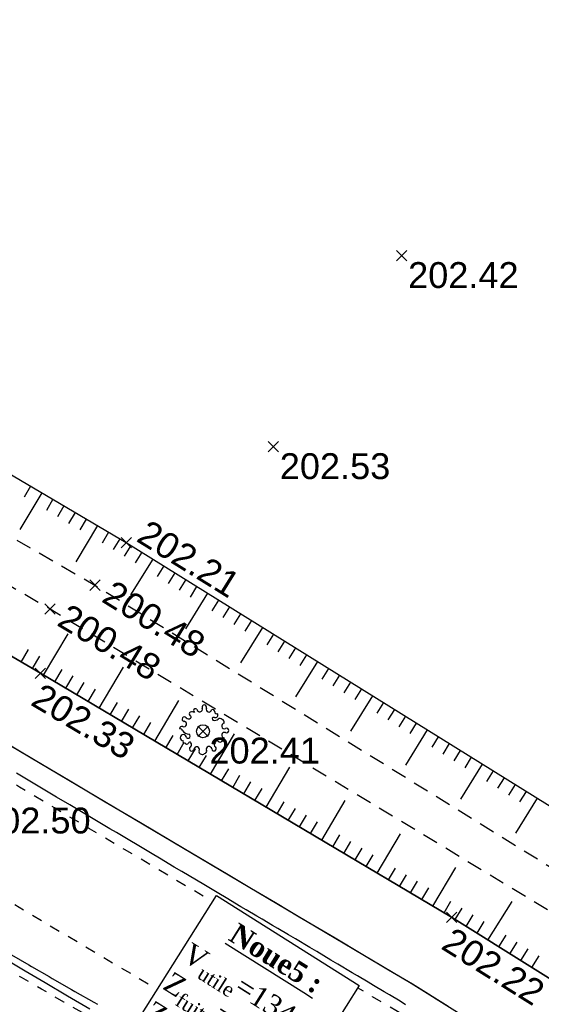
# Model space of a CAD drawing. Extents: x 1616800 to 1632437, y 2248456 to 2251974.
# Tile 224 of 256: x 1617920 to 1617940, y 2251556 to 2251594. Entities that reach past the tile are written whole.
import ezdxf
from ezdxf.enums import TextEntityAlignment as Align

# ---------------------------------------------------------------- set-up
doc = ezdxf.new("R2010")
doc.units = 0
doc.header["$LTSCALE"] = 2
doc.header["$PDMODE"] = 3
doc.header["$PDSIZE"] = 0.2
doc.linetypes.add('FOSSE', pattern=[0.5, 0.3, -0.2])
doc.linetypes.add('Grille', pattern=[0.4, 0.2, -0.2])
doc.layers.get('0').update_dxf_attribs({"linetype": 'CONTINUOUS'})
for name, color, linetype in [('0000-VALORIS-NOUE DERIV BASSIN', 7, 'CONTINUOUS'), ('0000-VALORIS-NOUE DERIV BASSIN EAU MAX RETENTION', 140, 'CONTINUOUS'), ('X-PTS TOPO-TEXTE TOPOALT', 8, 'CONTINUOUS'), ('X-PTS TOPO-TOPOPOINT', 8, 'CONTINUOUS'), ('Y-FDP TOPO-TOP_AXE_FOSSE', 8, 'CONTINUOUS'), ('Y-FDP TOPO-TOP_BARBULE', 8, 'CONTINUOUS'), ('Y-FDP TOPO-TOP_TALUS', 8, 'CONTINUOUS'), ('Y-FDP TOPO-TOP_VEGETATION_symb', 8, 'CONTINUOUS')]:
    doc.layers.add(name, color=color, linetype=linetype)
doc.styles.get("Standard").update_dxf_attribs({"font": 'arial.ttf'})
doc.styles.add('TIME', font='times.ttf')

# ---------------------------------------------------------------- blocks, each defined once
blk = doc.blocks.new('TCPOINT_2')
at = {"color": 0}
blk.add_point((0, 0), dxfattribs=at)
at = {"layer": 'X-PTS TOPO-TEXTE TOPOALT'}
blk.add_attdef('ALT', (0.25, 0.25), '', height=0.75, dxfattribs=at)
blk = doc.blocks.new('TCPOINT_C')
at = {"color": 0}
blk.add_point((0, 0), dxfattribs=at)
at = {"layer": 'X-PTS TOPO-TEXTE TOPOALT'}
blk.add_attdef('ALT', text='', height=0.75, dxfattribs=at).set_placement((0.5, 0.09), align=Align.MIDDLE_LEFT)
blk = doc.blocks.new('TCPOINT')
at = {"color": 0}
blk.add_point((0, 0), dxfattribs=at)
at = {"layer": 'X-PTS TOPO-TEXTE TOPOALT'}
blk.add_attdef('ALT', text='', height=0.75, dxfattribs=at).set_placement((0.25, -0.25), align=Align.TOP_LEFT)
blk = doc.blocks.new('Arbre composé')
for centre, major_axis, start_param, end_param in [((-0.29, 0.794), (0.0543, 0.0543), 6.27112, 9.712496), ((-0.128, 0.856), (0.0756, 0.0756), 2.437811, 4.160139), ((-0.128, 0.856), (-0.0756, 0.0756), 2.589343, 4.311671), ((0.053, 0.929), (-0.0621, 0.0621), -0.814049, 1.170078), ((0.053, 0.929), (0.0621, 0.0621), 5.055805, 7.039932), ((0.229, 0.846), (-0.0756, 0.0756), 0.343416, 2.065744), ((0.229, 0.846), (0.0756, 0.0756), 3.63654, 5.358868), ((0.366, 0.751), (0.0611, 0.0611), 5.442007, 7.443818), ((-0.72, 0.469), (-0.0621, 0.0621), 0.261799, 2.245927), ((-0.72, 0.469), (-0.0621, 0.0621), 4.560857, 6.544985), ((-0.741, 0.276), (0.0756, 0.0756), 5.235988, 6.958316), ((-0.563, 0.585), (-0.0756, 0.0756), 1.419265, 3.141593), ((-0.447, 0.666), (-0.0621, 0.0621), -0.261799, 1.722328), ((-0.5, 0.551), (-0.031, 0.031), 2.648002, 5.490599), ((-0.44, 0.401), (-0.243, 0.243), -1.12231, -0.636034), ((0.419, 0.476), (-0.0439, 0.0439), -1.123056, 1.960793), ((0.455, 0.647), (0.162, 0.162), 3.648866, 4.555851), ((0.479, 0.624), (-0.0687, 0.0687), 1.943234, 4.662706), ((0.509, 0.73), (0.0414, 0.0414), 2.084224, 4.724816), ((0.66, 0.41), (0.0621, 0.0621), 6.021386, 8.005513), ((0.721, 0.35), (-0.0738, 0.0738), 3.545603, 5.353199), ((-0.819, 0.097), (0.0621, 0.0621), 0.372067, 2.356194), ((-0.924, -0.062), (-0.114, 0.114), 4.443451, 5.394658), ((-0.741, 0.276), (-0.0756, 0.0756), 1.942863, 3.665191), ((-0.504, 0.247), (-0.256, 0.256), 1.472466, 2.237887), ((0, 0), (0.177, 0.177), 5.497787, 11.780972), ((0.83, 0.205), (-0.0756, 0.0756), -0.67513, 1.047198), ((0.83, 0.205), (0.0756, 0.0756), 2.617994, 4.340322), ((0.908, 0.027), (0.0621, 0.0621), 5.497787, 7.481914), ((0.908, 0.027), (-0.0621, 0.0621), 1.942863, 3.926991), ((-0.761, -0.25), (-0.0867, 0.0867), 3.947739, 8.650944), ((-0.729, -0.409), (-0.0339, 0.0339), -0.091877, 2.941892), ((-0.574, -0.193), (0.0595, 0.0595), 3.060826, 6.736019), ((0.547, -0.454), (-0.0565, 0.0565), -1.34685, 0.669035), ((0.66, -0.334), (-0.0621, 0.0621), 1.419265, 3.403392), ((0.83, -0.152), (0.0756, 0.0756), 2.094395, 3.816723), ((0.83, -0.152), (-0.0756, 0.0756), -1.198729, 0.523599), ((0.739, -0.292), (0.0611, 0.0611), 3.899862, 5.901673), ((-0.625, -0.407), (-0.0621, 0.0621), 1.280346, 3.264473), ((-0.512, -0.463), (0.031, 0.031), 5.760943, 8.603541), ((-0.437, -0.685), (0.0621, 0.0621), 1.390613, 3.374741), ((-0.547, -0.525), (0.0756, 0.0756), 4.532206, 6.254534), ((-0.437, -0.685), (0.0621, 0.0621), 3.374741, 5.358868), ((-0.244, -0.712), (0.0756, 0.0756), 0.494947, 2.217275), ((-0.244, -0.712), (-0.0756, 0.0756), 3.485009, 5.207336), ((-0.068, -0.795), (0.0621, 0.0621), 1.914212, 3.89834), ((0.056, -0.777), (-0.0621, 0.0621), 2.356194, 4.340322), ((0.234, -0.699), (-0.0756, 0.0756), -0.523599, 1.198729), ((0.234, -0.699), (0.0756, 0.0756), 5.608055, 7.330383), ((0.428, -0.677), (-0.0621, 0.0621), 0.895666, 2.879793), ((0.543, -0.52), (-0.0756, 0.0756), 0, 1.722328), ((0.428, -0.677), (-0.0621, 0.0621), 2.879793, 4.863921), ((-0.018, -0.801), (0.069, 0.069), 3.361879, 4.78249)]:
    blk.add_ellipse(centre, major_axis=major_axis, ratio=1, start_param=start_param, end_param=end_param)

msp = doc.modelspace()

# ---------------------------------------------------------------- linework, layer by layer
at = {"layer": '0000-VALORIS-NOUE DERIV BASSIN'}
for points in [[(1618057.1006, 2251498.218, 202.98), (1618043.4496, 2251505.823, 202.81), (1618029.7006, 2251512.302, 202.66), (1618012.1916, 2251520.535, 202.69), (1617997.6596, 2251527.579, 202.51), (1617980.2206, 2251535.119, 202.49), (1617966.9346, 2251539.921, 202.41), (1617953.5626, 2251548.58, 202.41), (1617936.9856, 2251558.959, 202.22), (1617921.0936, 2251568.394, 202.33), (1617909.4526, 2251575.219, 202.13), (1617895.2716, 2251584.39, 201.92), (1617880.0786, 2251593.661, 202.03)], [(1618055.6406, 2251495.5973, 202.98), (1618042.0786, 2251503.1527, 202.81), (1618028.4218, 2251509.5882, 202.66), (1618010.899, 2251517.8277, 202.69), (1617996.4095, 2251524.8511, 202.51), (1617979.1144, 2251532.3289, 202.49), (1617965.5921, 2251537.2163, 202.41), (1617951.9512, 2251546.0494, 202.41), (1617935.4236, 2251556.3975, 202.22), (1617919.5692, 2251565.8102, 202.33), (1617907.8786, 2251572.6642, 202.13), (1617893.6754, 2251581.8496, 201.92), (1617878.5832, 2251591.0591, 202.03)]]:
    msp.add_polyline3d(points, dxfattribs=at)
at = {"layer": '0000-VALORIS-NOUE DERIV BASSIN EAU MAX RETENTION', "elevation": 201.3541, "flags": 128}
for points in [[(1617935.2128, 2251555.5747), (1617934.9995, 2251555.7108), (1617934.5858, 2251555.9584), (1617934.3819, 2251556.0779), (1617933.9685, 2251556.3254), (1617933.7644, 2251556.445), (1617933.3511, 2251556.6924), (1617933.1468, 2251556.8121), (1617932.5976, 2251557.1408), (1617932.3251, 2251557.3006), (1617931.7763, 2251557.6291), (1617931.5034, 2251557.789), (1617930.9549, 2251558.1173), (1617930.6817, 2251558.2775), (1617930.2739, 2251558.5216), (1617930.0708, 2251558.6407), (1617929.6631, 2251558.8846), (1617929.4598, 2251559.0038), (1617929.0523, 2251559.2477), (1617928.8488, 2251559.367), (1617928.2762, 2251559.7096), (1617927.9892, 2251559.8779), (1617927.4169, 2251560.2203), (1617927.1296, 2251560.3889), (1617926.5577, 2251560.731), (1617926.27, 2251560.8998), (1617925.6984, 2251561.2418), (1617925.4104, 2251561.4108), (1617924.8391, 2251561.7525), (1617924.5507, 2251561.9217), (1617924.0377, 2251562.2285), (1617923.7785, 2251562.3807), (1617923.2657, 2251562.6874), (1617923.0063, 2251562.8396), (1617922.4937, 2251563.1462), (1617922.234, 2251563.2986), (1617921.7218, 2251563.605), (1617921.4618, 2251563.7576), (1617920.9498, 2251564.0638), (1617920.6895, 2251564.2165), (1617920.1778, 2251564.5226)], [(1617919.9728, 2251557.5006), (1617920.6506, 2251557.1121), (1617920.7576, 2251557.0507), (1617921.43, 2251556.6653), (1617921.5553, 2251556.5935), (1617922.2977, 2251556.1679), (1617922.4297, 2251556.0923), (1617923.1654, 2251555.6706), (1617923.3041, 2251555.5911)]]:
    msp.add_lwpolyline(points, dxfattribs=at)
at = {"layer": 'Y-FDP TOPO-TOP_BARBULE'}
for p, q in [((1617920.7149, 2251575.6248), (1617920.4626, 2251575.1972)), ((1617921.1455, 2251575.3707), (1617920.3065, 2251573.9487)), ((1617921.5762, 2251575.1166), (1617921.325, 2251574.691)), ((1617922.0068, 2251574.8625), (1617921.7562, 2251574.4378)), ((1617922.4374, 2251574.6085), (1617922.1874, 2251574.1847)), ((1617922.868, 2251574.3544), (1617922.6186, 2251573.9316)), ((1617923.2987, 2251574.1003), (1617922.469, 2251572.6942)), ((1617923.7293, 2251573.8462), (1617923.481, 2251573.4253)), ((1617924.1599, 2251573.5921), (1617923.9122, 2251573.1722)), ((1617924.588, 2251573.3339), (1617924.3301, 2251572.9194)), ((1617925.4371, 2251572.8056), (1617924.5784, 2251571.4255)), ((1617925.0126, 2251573.0697), (1617924.7548, 2251572.6555)), ((1617925.8616, 2251572.5414), (1617925.6042, 2251572.1276)), ((1617926.2862, 2251572.2773), (1617926.0288, 2251571.8637)), ((1617926.7107, 2251572.0131), (1617926.4535, 2251571.5998)), ((1617927.1352, 2251571.749), (1617926.8782, 2251571.3359)), ((1617927.5598, 2251571.4848), (1617926.7035, 2251570.1087)), ((1617927.9843, 2251571.2207), (1617927.7275, 2251570.8081)), ((1617928.4088, 2251570.9566), (1617928.1522, 2251570.5442)), ((1617928.8334, 2251570.6924), (1617928.5769, 2251570.2803)), ((1617929.6824, 2251570.1641), (1617928.8286, 2251568.7918)), ((1617929.2579, 2251570.4283), (1617929.0016, 2251570.0163)), ((1617921.2188, 2251568.3197), (1617922.1668, 2251569.9164)), ((1617930.1069, 2251569.9), (1617929.8509, 2251569.4885)), ((1617930.5315, 2251569.6358), (1617930.2756, 2251569.2246)), ((1617930.956, 2251569.3717), (1617930.7003, 2251568.9607)), ((1617920.3566, 2251568.8261), (1617920.6399, 2251569.3093)), ((1617920.7879, 2251568.5732), (1617921.0704, 2251569.055)), ((1617931.3805, 2251569.1076), (1617931.125, 2251568.6968)), ((1617923.3685, 2251567.0434), (1617924.3084, 2251568.6265)), ((1617931.8051, 2251568.8434), (1617930.9536, 2251567.475)), ((1617921.6488, 2251568.0644), (1617921.9327, 2251568.5426)), ((1617922.0787, 2251567.8092), (1617922.3621, 2251568.2865)), ((1617932.2296, 2251568.5793), (1617931.9743, 2251568.169)), ((1617932.6541, 2251568.3151), (1617932.399, 2251567.9051)), ((1617922.5086, 2251567.5539), (1617922.7916, 2251568.0305)), ((1617933.0787, 2251568.051), (1617932.8237, 2251567.6412)), ((1617922.9386, 2251567.2986), (1617923.221, 2251567.7744)), ((1617933.9277, 2251567.5227), (1617933.0787, 2251566.1582)), ((1617933.5032, 2251567.7868), (1617933.2484, 2251567.3772)), ((1617923.7985, 2251566.7881), (1617924.0799, 2251567.2623)), ((1617925.5182, 2251565.7671), (1617926.45, 2251567.3366)), ((1617934.3523, 2251567.2586), (1617934.0977, 2251566.8494)), ((1617924.2284, 2251566.5329), (1617924.5094, 2251567.0062)), ((1617924.6583, 2251566.2776), (1617924.9388, 2251566.7501)), ((1617934.7768, 2251566.9944), (1617934.5224, 2251566.5855)), ((1617935.2013, 2251566.7303), (1617934.9471, 2251566.3216)), ((1617925.0883, 2251566.0224), (1617925.3683, 2251566.494)), ((1617935.6259, 2251566.4661), (1617935.3718, 2251566.0577)), ((1617925.9481, 2251565.5119), (1617926.2272, 2251565.9819)), ((1617927.6679, 2251564.4909), (1617928.5916, 2251566.0467)), ((1617936.0504, 2251566.202), (1617935.2038, 2251564.8413)), ((1617936.4749, 2251565.9378), (1617936.2211, 2251565.5299)), ((1617926.3781, 2251565.2566), (1617926.6566, 2251565.7258)), ((1617936.8995, 2251565.6737), (1617936.6458, 2251565.266)), ((1617926.808, 2251565.0014), (1617927.0861, 2251565.4698)), ((1617927.238, 2251564.7461), (1617927.5155, 2251565.2137)), ((1617937.324, 2251565.4095), (1617937.0705, 2251565.002)), ((1617938.1731, 2251564.8813), (1617937.3289, 2251563.5245)), ((1617937.7485, 2251565.1454), (1617937.4951, 2251564.7381)), ((1617928.0978, 2251564.2356), (1617928.3745, 2251564.7016)), ((1617928.5278, 2251563.9804), (1617928.8039, 2251564.4455)), ((1617929.8176, 2251563.2146), (1617930.7332, 2251564.7569)), ((1617938.5976, 2251564.6171), (1617938.3445, 2251564.2103)), ((1617928.9577, 2251563.7251), (1617929.2334, 2251564.1894)), ((1617939.0221, 2251564.353), (1617938.7692, 2251563.9464)), ((1617939.4467, 2251564.0888), (1617939.1939, 2251563.6825)), ((1617929.3876, 2251563.4699), (1617929.6628, 2251563.9334)), ((1617939.8712, 2251563.8247), (1617939.6185, 2251563.4186)), ((1617940.2957, 2251563.5605), (1617939.454, 2251562.2077)), ((1617936.2666, 2251559.3858), (1617937.158, 2251560.8872)), ((1617935.8367, 2251559.6411), (1617936.1046, 2251560.0923)), ((1617936.6966, 2251559.1306), (1617936.9635, 2251559.5802)), ((1617938.3959, 2251558.076), (1617939.3308, 2251559.5693)), ((1617937.1245, 2251558.872), (1617937.402, 2251559.3152)), ((1617937.5483, 2251558.6067), (1617937.8268, 2251559.0515)), ((1617937.9721, 2251558.3414), (1617938.2516, 2251558.7877)), ((1617938.8197, 2251557.8107), (1617939.1011, 2251558.2603)), ((1617939.2434, 2251557.5453), (1617939.5259, 2251557.9965)), ((1617939.6672, 2251557.28), (1617939.9503, 2251557.7321)), ((1617940.091, 2251557.0147), (1617940.3727, 2251557.4645))]:
    msp.add_line(p, q, dxfattribs=at)

# ---------------------------------------------------------------- block references
at = {"layer": 'X-PTS TOPO-TOPOPOINT'}
ref = msp.add_blockref('TCPOINT', (1617935.0586, 2251584.538, 202.42), dxfattribs=at)
ref.add_attrib('ALT', '202.42', dxfattribs={"layer": 'X-PTS TOPO-TEXTE TOPOALT', "height": 1, "rotation": 0}).set_placement((1617935.3086, 2251584.288, 202.42), align=Align.TOP_LEFT)
ref = msp.add_blockref('TCPOINT', (1617930.0976, 2251577.15, 202.53), dxfattribs=at)
ref.add_attrib('ALT', '202.53', dxfattribs={"layer": 'X-PTS TOPO-TEXTE TOPOALT', "height": 1, "rotation": 360}).set_placement((1617930.3476, 2251576.9, 202.53), align=Align.TOP_LEFT)
ref = msp.add_blockref('TCPOINT_2', (1617924.4126, 2251573.443, 202.21), dxfattribs=dict(at, rotation=328.1102119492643))
ref.add_attrib('ALT', '202.21', (1617924.7569, 2251573.5232, 202.21), dxfattribs={"layer": 'X-PTS TOPO-TEXTE TOPOALT', "height": 1, "rotation": 328.11021})
ref = msp.add_blockref('TCPOINT_C', (1617923.2046, 2251571.798, 200.48), dxfattribs=dict(at, rotation=328.2412667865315))
ref.add_attrib('ALT', '200.48', dxfattribs={"layer": 'X-PTS TOPO-TEXTE TOPOALT', "height": 1, "rotation": 328.24127}).set_placement((1617923.6771, 2251571.6114, 200.48), align=Align.MIDDLE_LEFT)
ref = msp.add_blockref('TCPOINT_C', (1617921.4716, 2251570.879, 200.48), dxfattribs=dict(at, rotation=328.8488862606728))
ref.add_attrib('ALT', '200.48', dxfattribs={"layer": 'X-PTS TOPO-TEXTE TOPOALT', "height": 1, "rotation": 328.84889}).set_placement((1617921.9461, 2251570.6974, 200.48), align=Align.MIDDLE_LEFT)
ref = msp.add_blockref('TCPOINT', (1617921.0936, 2251568.394, 202.33), dxfattribs=dict(at, rotation=329.3026097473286))
ref.add_attrib('ALT', '202.33', dxfattribs={"layer": 'X-PTS TOPO-TEXTE TOPOALT', "height": 1, "rotation": 329.30261}).set_placement((1617921.1809, 2251568.0514, 202.33), align=Align.TOP_LEFT)
ref = msp.add_blockref('TCPOINT', (1617927.3796, 2251566.151, 202.41), dxfattribs=at)
ref.add_attrib('ALT', '202.41', dxfattribs={"layer": 'X-PTS TOPO-TEXTE TOPOALT', "height": 1, "rotation": 0}).set_placement((1617927.6296, 2251565.901, 202.41), align=Align.TOP_LEFT)
ref = msp.add_blockref('TCPOINT', (1617936.9856, 2251558.959, 202.22), dxfattribs=dict(at, rotation=327.9489688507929))
ref.add_attrib('ALT', '202.22', dxfattribs={"layer": 'X-PTS TOPO-TEXTE TOPOALT', "height": 1, "rotation": 327.94897}).set_placement((1617937.0648, 2251558.6144, 202.22), align=Align.TOP_LEFT)
at = {"layer": 'Y-FDP TOPO-TOP_VEGETATION_symb'}
msp.add_blockref('Arbre composé', (1617927.3796, 2251566.151, 201.34), dxfattribs=at)

# ---------------------------------------------------------------- next in the draw order: texts
at = {"layer": '0000-VALORIS-NOUE DERIV BASSIN EAU MAX RETENTION', "insert": (1617929.0107, 2251555.4419), "char_height": 0.8, "attachment_point": 5, "rotation": 327.80149, "style": 'TIME', "bg_fill": 19, "box_fill_scale": 1.52, "bg_fill_color": 256, "bg_fill_transparency": 0}
msp.add_mtext_dynamic_manual_height_columns('\\A1;{\\fTimes New Roman|b1|i0|c0|p18;\\LNoue5 :\\P}V{\\H0.7x;\\S^ utile;}=134m{\\H0.7x;\\S3^ ;}\\PZ{\\H0.7x;\\S^ fuite;}=200.85\\PZ{\\H0.7x;\\S^ PHE;}=201.35', width=5.682205, gutter_width=10, heights=[0], dxfattribs=at)

# ---------------------------------------------------------------- next in the draw order: linework, layer by layer
at = {"layer": '0000-VALORIS-NOUE DERIV BASSIN', "linetype": 'Grille', "flags": 128}
msp.add_lwpolyline([(1618067.325, 2251480.8664), (1618052.9075, 2251488.8764), (1618048.7578, 2251490.3835), (1618047.8333, 2251490.7193), (1618046.9088, 2251491.055), (1618045.9844, 2251491.3908), (1618045.0599, 2251491.7266), (1618044.1354, 2251492.0623), (1618043.2109, 2251492.3981), (1618042.2865, 2251492.7339), (1618041.362, 2251493.0696), (1618040.4375, 2251493.4054), (1618039.513, 2251493.7412), (1618038.7518, 2251494.0462), (1618038.0761, 2251494.3273), (1618037.6541, 2251494.5347), (1618037.2761, 2251494.727), (1618036.7138, 2251494.9737), (1618036.0353, 2251495.2559), (1618035.3873, 2251495.5791), (1618034.7393, 2251495.9024), (1618034.0913, 2251496.2256), (1618033.1882, 2251496.6002), (1618032.2851, 2251496.9749), (1618031.382, 2251497.3495), (1618030.4789, 2251497.7241), (1618029.4748, 2251497.9129), (1618028.4706, 2251498.1017), (1618027.4665, 2251498.2905), (1618026.4623, 2251498.4793), (1618025.4582, 2251498.6681), (1618024.454, 2251498.8569), (1618023.461, 2251499.0406), (1618022.572, 2251499.4173), (1618021.683, 2251499.794), (1618020.794, 2251500.1708), (1618019.9049, 2251500.5475), (1618019.1017, 2251500.9201), (1618018.2986, 2251501.2928), (1618017.4954, 2251501.6654), (1618016.6922, 2251502.038), (1618015.889, 2251502.4107), (1618015.0858, 2251502.7833), (1618014.3388, 2251503.1084), (1618013.5919, 2251503.4334), (1618012.845, 2251503.7585), (1618012.098, 2251504.0836), (1618011.3511, 2251504.4087), (1618010.6992, 2251504.6926), (1618010.0472, 2251504.9765), (1618009.3953, 2251505.2604), (1618008.494, 2251505.7275), (1618007.5928, 2251506.1946), (1618006.6917, 2251506.6617), (1618005.7907, 2251507.1286), (1618005.0033, 2251507.5363), (1618004.2158, 2251507.944), (1618003.4284, 2251508.3517), (1618002.6411, 2251508.7593), (1618001.8537, 2251509.1669), (1618001.0665, 2251509.5745), (1618000.5264, 2251509.9953), (1617999.9616, 2251510.3649), (1617999.3967, 2251510.7345), (1617998.6597, 2251511.192), (1617997.9164, 2251511.6368), (1617997.1677, 2251512.0703), (1617996.5614, 2251512.3691), (1617995.9551, 2251512.668), (1617995.3488, 2251512.9668), (1617994.7355, 2251513.2504), (1617994.1188, 2251513.5271), (1617993.5022, 2251513.8038), (1617992.7865, 2251514.1295), (1617992.0708, 2251514.4552), (1617991.9143, 2251514.5198), (1617991.0747, 2251514.8938), (1617990.235, 2251515.2677), (1617989.3954, 2251515.6416), (1617988.5558, 2251516.0156), (1617987.7162, 2251516.3895), (1617986.8766, 2251516.7634), (1617986.6939, 2251516.8448), (1617985.7948, 2251517.2452), (1617984.8958, 2251517.6456), (1617983.9968, 2251518.046), (1617983.0978, 2251518.4464), (1617982.1988, 2251518.8468), (1617981.2998, 2251519.2471), (1617980.4007, 2251519.6475), (1617979.5017, 2251520.0479), (1617978.7111, 2251520.4), (1617977.9205, 2251520.7521), (1617977.1299, 2251521.1042), (1617976.3393, 2251521.4564), (1617975.5487, 2251521.8085), (1617974.7581, 2251522.1606), (1617974.6342, 2251522.1883), (1617973.7307, 2251522.5926), (1617972.8271, 2251522.9968), (1617971.9235, 2251523.401), (1617971.02, 2251523.8052), (1617970.1164, 2251524.2095), (1617969.2128, 2251524.6137), (1617968.3093, 2251525.0179), (1617967.4057, 2251525.4221), (1617966.5021, 2251525.8264), (1617965.5986, 2251526.2306), (1617964.695, 2251526.6348), (1617963.7914, 2251527.039), (1617962.0502, 2251527.8467), (1617959.9948, 2251528.8323), (1617958.5178, 2251529.5769), (1617957.7381, 2251529.9935), (1617956.9785, 2251530.4413), (1617956.2188, 2251530.889), (1617955.393, 2251531.4146), (1617954.5691, 2251531.9431), (1617953.7451, 2251532.4715), (1617952.9149, 2251533.004), (1617952.0847, 2251533.5366), (1617951.2545, 2251534.0691), (1617950.4243, 2251534.6016), (1617949.5941, 2251535.1341), (1617948.7638, 2251535.6666), (1617947.9336, 2251536.1991), (1617947.1034, 2251536.7317), (1617946.2732, 2251537.2642), (1617945.7809, 2251537.5889), (1617945.1109, 2251538.0168), (1617944.4409, 2251538.4447), (1617943.9148, 2251539.0353), (1617943.3887, 2251539.6258), (1617942.8626, 2251540.2164), (1617942.1922, 2251540.9679), (1617941.5218, 2251541.7195), (1617940.8514, 2251542.471), (1617940.181, 2251543.2226), (1617939.5752, 2251543.9017), (1617938.9693, 2251544.5808), (1617938.3635, 2251545.2599), (1617937.7808, 2251545.9299), (1617937.1354, 2251546.4996), (1617936.4184, 2251546.9551), (1617935.7014, 2251547.4105), (1617934.9844, 2251547.8659), (1617934.2674, 2251548.3213), (1617933.5529, 2251548.7776), (1617932.8385, 2251549.234), (1617932.124, 2251549.6903), (1617931.6221, 2251550.0222), (1617931.0177, 2251550.4113), (1617930.4132, 2251550.8004), (1617929.8087, 2251551.1895), (1617928.98, 2251551.6661), (1617928.1513, 2251552.1427), (1617927.3225, 2251552.6194), (1617926.7064, 2251552.9737), (1617926.0902, 2251553.3281), (1617925.474, 2251553.6825), (1617924.6071, 2251554.1811), (1617923.7401, 2251554.6798), (1617922.8732, 2251555.1784), (1617922.0063, 2251555.677), (1617921.1394, 2251556.1757), (1617920.3607, 2251556.6238), (1617919.5821, 2251557.072), (1617918.8034, 2251557.5202), (1617918.0247, 2251557.9684), (1617917.2461, 2251558.4166), (1617916.4674, 2251558.8647), (1617915.7387, 2251559.2833), (1617914.9078, 2251559.7614), (1617914.0769, 2251560.2395), (1617913.246, 2251560.7177), (1617912.4152, 2251561.1958), (1617911.5843, 2251561.6739), (1617910.8968, 2251562.0696), (1617910.7234, 2251562.1693), (1617910.036, 2251562.5649), (1617909.288, 2251562.9954), (1617908.54, 2251563.4258), (1617907.792, 2251563.8563), (1617907.044, 2251564.2867), (1617906.296, 2251564.7171), (1617905.3704, 2251565.0014), (1617904.4106, 2251565.2354), (1617903.4465, 2251565.4703), (1617902.5146, 2251565.6976), (1617901.5792, 2251565.9256), (1617900.6401, 2251566.1544), (1617899.6974, 2251566.3839), (1617898.8465, 2251566.5986), (1617897.9955, 2251566.8132), (1617897.1446, 2251567.0279), (1617896.2937, 2251567.2426), (1617895.481, 2251567.6639), (1617894.6891, 2251568.1175), (1617893.8972, 2251568.571), (1617893.1053, 2251569.0245), (1617892.3134, 2251569.478), (1617891.5215, 2251569.9315), (1617890.7297, 2251570.385), (1617889.918, 2251570.8502), (1617889.1063, 2251571.3153), (1617888.2947, 2251571.7804), (1617887.483, 2251572.2455), (1617886.9797, 2251572.5326), (1617886.1502, 2251573.01), (1617885.3208, 2251573.4873), (1617884.4914, 2251573.9647), (1617883.6619, 2251574.442), (1617882.8325, 2251574.9194), (1617882.0031, 2251575.3968), (1617881.1736, 2251575.8741), (1617880.3442, 2251576.3515), (1617879.5148, 2251576.8288), (1617878.6853, 2251577.3062), (1617877.8559, 2251577.7836), (1617877.0265, 2251578.2609), (1617876.197, 2251578.7383), (1617875.3676, 2251579.2156), (1617874.5382, 2251579.693), (1617873.7087, 2251580.1704), (1617872.8683, 2251580.6578), (1617872.6989, 2251580.7443), (1617871.8583, 2251581.2319), (1617871.0177, 2251581.7194), (1617870.1771, 2251582.207), (1617869.3365, 2251582.6945), (1617868.496, 2251583.182), (1617867.6554, 2251583.6696), (1617866.8148, 2251584.1571), (1617865.9742, 2251584.6446), (1617865.1336, 2251585.1322), (1617864.3064, 2251585.9032), (1617863.5131, 2251586.7255), (1617862.7236, 2251587.5431), (1617861.9378, 2251588.3561), (1617861.1557, 2251589.1646), (1617860.3771, 2251589.9686), (1617859.655, 2251590.7252), (1617858.9365, 2251591.4769), (1617858.2214, 2251592.2239), (1617857.3969, 2251592.7985), (1617856.5809, 2251593.2674), (1617855.7649, 2251593.7363), (1617854.9489, 2251594.2052), (1617854.1329, 2251594.6741), (1617853.3169, 2251595.143), (1617852.501, 2251595.6119), (1617851.685, 2251596.0808), (1617850.869, 2251596.5497), (1617850.053, 2251597.0186), (1617849.237, 2251597.4875), (1617848.421, 2251597.9564), (1617847.6051, 2251598.4253), (1617846.7891, 2251598.8942), (1617845.9731, 2251599.3631), (1617845.1571, 2251599.832), (1617845.1219, 2251599.8435), (1617844.2588, 2251600.3405), (1617843.3958, 2251600.8375), (1617842.5328, 2251601.3345), (1617841.6698, 2251601.8315), (1617840.8068, 2251602.3286), (1617839.9824, 2251602.8033), (1617839.158, 2251603.2781), (1617838.3337, 2251603.7528), (1617837.5093, 2251604.2276), (1617836.6849, 2251604.7023), (1617835.8605, 2251605.1771), (1617835.0362, 2251605.6519), (1617834.2228, 2251606.1203), (1617833.4094, 2251606.5887), (1617832.596, 2251607.0571), (1617831.7826, 2251607.5256), (1617830.9692, 2251607.994), (1617830.1558, 2251608.4624), (1617829.3424, 2251608.9309), (1617829.1691, 2251609.0307), (1617828.5032, 2251609.4142), (1617827.8372, 2251609.7977), (1617827.1713, 2251610.1812), (1617826.5053, 2251610.5648), (1617825.6552, 2251610.84), (1617824.7756, 2251611.0641), (1617823.896, 2251611.2882), (1617823.0164, 2251611.5123), (1617822.1741, 2251611.727), (1617821.3819, 2251611.9318), (1617820.5404, 2251612.1463), (1617819.6988, 2251612.3608), (1617818.8573, 2251612.5753), (1617818.0237, 2251612.7878), (1617817.1901, 2251613.0002), (1617816.3565, 2251613.2126), (1617815.475, 2251613.6761), (1617814.6126, 2251614.1728), (1617813.7501, 2251614.6694), (1617812.8877, 2251615.1661), (1617812.0252, 2251615.6628), (1617811.1628, 2251616.1595), (1617810.3003, 2251616.6562), (1617809.4379, 2251617.1528), (1617808.5754, 2251617.6495), (1617807.713, 2251618.1462), (1617806.8505, 2251618.6429), (1617806.1631, 2251619.0382), (1617805.4757, 2251619.4336), (1617804.7394, 2251619.8581), (1617804.0468, 2251620.2573), (1617803.3543, 2251620.6565), (1617802.6617, 2251621.0557), (1617801.9089, 2251621.4833), (1617801.1469, 2251621.895), (1617800.3678, 2251622.2769), (1617799.5886, 2251622.6588), (1617798.9214, 2251622.9519), (1617798.247, 2251623.2327), (1617797.5727, 2251623.5135), (1617796.9363, 2251623.7642), (1617796.293, 2251624.0028), (1617795.6497, 2251624.2415), (1617794.945, 2251624.4683), (1617794.2333, 2251624.6831), (1617793.5221, 2251624.8987), (1617792.5479, 2251625.1517), (1617791.5737, 2251625.4047), (1617790.5995, 2251625.6578), (1617789.9447, 2251625.8549), (1617789.3387, 2251626.0426), (1617788.7369, 2251626.2287), (1617788.1389, 2251626.4132), (1617787.544, 2251626.5961), (1617786.946, 2251626.7885), (1617786.0843, 2251627.0302), (1617785.1235, 2251627.2908), (1617784.1628, 2251627.5513), (1617783.202, 2251627.8118), (1617782.2413, 2251628.0724), (1617781.2765, 2251628.316), (1617780.3116, 2251628.5596), (1617779.3468, 2251628.8033), (1617778.382, 2251629.0469), (1617777.4172, 2251629.2905), (1617776.6071, 2251629.4426), (1617775.7971, 2251629.5948), (1617774.9871, 2251629.7469), (1617774.2771, 2251629.8901), (1617773.5688, 2251630.0371), (1617772.8604, 2251630.1841), (1617772.1605, 2251630.3539), (1617771.464, 2251630.5317), (1617770.7674, 2251630.7094), (1617769.9523, 2251630.9382), (1617769.1434, 2251631.1813), (1617768.3344, 2251631.4244), (1617767.7001, 2251631.6433), (1617767.0679, 2251631.867), (1617766.4358, 2251632.0907), (1617765.5182, 2251632.4316), (1617764.6022, 2251632.7762), (1617763.6863, 2251633.1208), (1617762.7586, 2251633.4945), (1617761.8309, 2251633.8682), (1617760.9033, 2251634.2419), (1617759.9756, 2251634.6156), (1617759.048, 2251634.9893), (1617758.2268, 2251635.3787), (1617757.4056, 2251635.7681), (1617756.5845, 2251636.1574), (1617755.7987, 2251636.5324), (1617755.0682, 2251636.8849), (1617754.3374, 2251637.2374), (1617753.6062, 2251637.59), (1617752.8992, 2251637.9268), (1617752.1918, 2251638.2637), (1617752.0302, 2251638.3405), (1617751.3221, 2251638.6769), (1617750.6135, 2251639.0135), (1617749.7714, 2251639.4162), (1617748.8791, 2251639.8397), (1617747.9871, 2251640.2631), (1617747.0952, 2251640.6864), (1617746.2035, 2251641.1096), (1617745.312, 2251641.5327), (1617744.4207, 2251641.9558), (1617743.5296, 2251642.3788), (1617742.6387, 2251642.8016), (1617741.748, 2251643.2244), (1617740.8574, 2251643.6471), (1617739.9671, 2251644.0698), (1617739.0742, 2251644.4923), (1617738.1815, 2251644.9148), (1617737.2889, 2251645.3372), (1617736.3965, 2251645.7596), (1617735.5041, 2251646.1818), (1617734.612, 2251646.604), (1617733.7199, 2251647.0262), (1617732.828, 2251647.4482), (1617731.9362, 2251647.8702), (1617731.0316, 2251648.2984), (1617730.1269, 2251648.7265), (1617729.2223, 2251649.1547), (1617728.3177, 2251649.5829), (1617727.413, 2251650.011), (1617726.5084, 2251650.4392), (1617725.6038, 2251650.8674), (1617724.6991, 2251651.2956), (1617723.7945, 2251651.7237), (1617722.8899, 2251652.1519), (1617721.9852, 2251652.5801), (1617721.0806, 2251653.0083), (1617720.176, 2251653.4364), (1617719.2714, 2251653.8646), (1617718.3667, 2251654.2928), (1617717.4621, 2251654.721), (1617716.5575, 2251655.1491), (1617715.6528, 2251655.5773), (1617714.7482, 2251656.0055), (1617713.8436, 2251656.4337), (1617712.9866, 2251656.8235), (1617712.1296, 2251657.2132), (1617711.2727, 2251657.603), (1617711.3299, 2251657.6143), (1617710.56, 2251657.9805), (1617709.7902, 2251658.3467), (1617709.0203, 2251658.7129), (1617708.1312, 2251659.0937), (1617707.2421, 2251659.4745), (1617706.3529, 2251659.8554), (1617705.4638, 2251660.2362), (1617704.5746, 2251660.6168), (1617703.6368, 2251660.9487), (1617702.1317, 2251661.5619), (1617699.5921, 2251662.8265), (1617697.2881, 2251664.1125), (1617695.854, 2251664.9971), (1617695.044, 2251665.4553), (1617694.3999, 2251665.8862), (1617693.7592, 2251666.3219), (1617693.1185, 2251666.7577), (1617692.4778, 2251667.1935), (1617691.6392, 2251667.7661), (1617690.8006, 2251668.3388), (1617689.962, 2251668.9115), (1617689.1232, 2251669.4843), (1617688.2844, 2251670.0571), (1617687.4456, 2251670.6298), (1617686.6066, 2251671.2027), (1617685.9253, 2251671.6659), (1617685.2437, 2251672.1292), (1617684.5618, 2251672.5926), (1617683.8797, 2251673.0561), (1617683.7144, 2251673.1689), (1617682.9033, 2251673.7223), (1617682.0922, 2251674.2757), (1617681.2811, 2251674.8292), (1617680.8062, 2251675.6639), (1617680.4699, 2251676.6838), (1617680.1336, 2251677.7038), (1617679.7973, 2251678.7237), (1617679.2244, 2251679.3915), (1617678.5081, 2251679.8679), (1617677.7918, 2251680.3443), (1617677.0755, 2251680.8206), (1617676.4641, 2251681.22), (1617675.8527, 2251681.6193), (1617675.2412, 2251682.0186), (1617674.486, 2251682.5033), (1617673.7307, 2251682.988), (1617672.9754, 2251683.4727), (1617672.2202, 2251683.9574), (1617671.4649, 2251684.4421), (1617670.9331, 2251684.9556), (1617670.4013, 2251685.4691), (1617670.0454, 2251685.8637), (1617669.2744, 2251686.4052), (1617668.5021, 2251686.9449), (1617667.7165, 2251687.4664), (1617667.136, 2251687.84), (1617666.5483, 2251688.2036), (1617665.9504, 2251688.5534), (1617665.1968, 2251689.0339), (1617664.4432, 2251689.5144), (1617663.6895, 2251689.995), (1617662.9359, 2251690.4755), (1617662.1823, 2251690.956), (1617661.4287, 2251691.4366), (1617660.6751, 2251691.9171), (1617659.7849, 2251692.4663), (1617658.8938, 2251693.0159), (1617658.0017, 2251693.566), (1617657.1056, 2251694.1125), (1617655.9132, 2251694.2801), (1617654.7135, 2251694.45), (1617653.4582, 2251694.5988), (1617652.1922, 2251694.7509), (1617650.9154, 2251694.9063), (1617649.6275, 2251695.0652), (1617648.3286, 2251695.2275), (1617647.4578, 2251695.345), (1617646.5869, 2251695.4625), (1617645.716, 2251695.58), (1617645.0371, 2251696.2372), (1617644.3583, 2251696.8945), (1617643.6794, 2251697.5518), (1617643.0006, 2251698.209), (1617642.3217, 2251698.8663), (1617641.6429, 2251699.5236), (1617640.9194, 2251700.1284), (1617640.1507, 2251700.6801), (1617639.3896, 2251701.2206), (1617638.6285, 2251701.7612), (1617637.8674, 2251702.3018), (1617637.1063, 2251702.8424), (1617636.3452, 2251703.383), (1617635.5841, 2251703.9235), (1617634.9911, 2251704.3508), (1617634.3987, 2251704.7772), (1617633.8068, 2251705.203), (1617633.2155, 2251705.6281), (1617632.6273, 2251706.0523), (1617632.0394, 2251706.476), (1617631.4515, 2251706.8993), (1617630.8637, 2251707.3223), (1617630.0849, 2251707.8801), (1617629.3041, 2251708.4394), (1617628.5233, 2251708.9987), (1617627.7424, 2251709.558), (1617626.9616, 2251710.1173), (1617626.1808, 2251710.6766), (1617625.3999, 2251711.2358), (1617624.6234, 2251711.791), (1617623.8468, 2251712.3462), (1617623.0702, 2251712.9014), (1617622.2935, 2251713.4566), (1617621.5169, 2251714.0118), (1617620.7403, 2251714.567), (1617619.9637, 2251715.1222), (1617619.187, 2251715.6774), (1617618.4104, 2251716.2326), (1617617.6337, 2251716.7879), (1617616.8571, 2251717.3431), (1617616.0804, 2251717.8983), (1617615.3038, 2251718.4535), (1617614.5271, 2251719.0088), (1617613.7504, 2251719.564), (1617612.9737, 2251720.1192), (1617612.135, 2251720.7174), (1617611.2962, 2251721.3157), (1617610.4574, 2251721.9139), (1617609.6184, 2251722.5122), (1617608.7794, 2251723.1106), (1617608.0056, 2251723.6632), (1617607.2318, 2251724.2158), (1617606.4579, 2251724.7684), (1617605.6841, 2251725.3209), (1617604.9103, 2251725.8735), (1617604.1364, 2251726.4261), (1617603.3626, 2251726.9787), (1617602.5888, 2251727.5313), (1617601.8149, 2251728.0839), (1617601.0411, 2251728.6364), (1617600.2673, 2251729.189), (1617599.4934, 2251729.7416), (1617598.7196, 2251730.2942), (1617597.9458, 2251730.8468), (1617597.1719, 2251731.3994), (1617596.3981, 2251731.9519), (1617595.6243, 2251732.5045, -0.3118013), (1617592.9384, 2251738.8985), (1617595.0524, 2251748.6756), (1617595.0696, 2251750.3946)], format="xyb", dxfattribs=at)
for points in [[(1617995.0727, 2251524.1217), (1617994.0598, 2251524.5597), (1617992.2896, 2251525.325), (1617990.5195, 2251526.0904), (1617988.7493, 2251526.8557), (1617986.9791, 2251527.6211), (1617985.2089, 2251528.3865), (1617983.4388, 2251529.1518), (1617981.7336, 2251529.8891), (1617980.0284, 2251530.6264), (1617978.5566, 2251531.2545), (1617976.8607, 2251531.8675), (1617975.1647, 2251532.4805), (1617973.4688, 2251533.0934), (1617971.7728, 2251533.7064), (1617970.0768, 2251534.3194), (1617968.3809, 2251534.9324), (1617966.6849, 2251535.5453), (1617964.1894, 2251536.695), (1617962.8207, 2251537.5813), (1617961.2225, 2251538.6162), (1617959.9901, 2251539.4142), (1617958.7576, 2251540.2123), (1617957.2725, 2251541.174), (1617955.7875, 2251542.1356), (1617954.3024, 2251543.0973), (1617952.8173, 2251544.0589), (1617951.3322, 2251545.0206), (1617950.3632, 2251545.6279), (1617949.3396, 2251546.2688), (1617948.3787, 2251546.8703), (1617947.4179, 2251547.4719), (1617945.7741, 2251548.5011), (1617944.1303, 2251549.5303), (1617943.0193, 2251550.2259), (1617941.9083, 2251550.9216), (1617940.9661, 2251551.5115), (1617939.2774, 2251552.5688), (1617937.5887, 2251553.6261), (1617936.2138, 2251554.4869), (1617934.8389, 2251555.3478), (1617933.9352, 2251555.8856), (1617932.9456, 2251556.4731), (1617931.8707, 2251557.1113), (1617930.4889, 2251557.9317), (1617929.5675, 2251558.4787), (1617928.6462, 2251559.0256), (1617927.7432, 2251559.5618), (1617926.045, 2251560.57), (1617924.3468, 2251561.5782), (1617922.9926, 2251562.3821), (1617921.6385, 2251563.1861), (1617920.2843, 2251563.9901), (1617918.9499, 2251564.7822), (1617917.5357, 2251565.6114)], [(1617915.2824, 2251562.2956), (1617916.9268, 2251561.3315), (1617932.7162, 2251551.9575), (1617949.1581, 2251541.6631), (1617963.265, 2251532.5281), (1617977.197, 2251527.4927), (1617992.7035, 2251520.7882)]]:
    msp.add_lwpolyline(points, dxfattribs=at)
at = {"layer": '0000-VALORIS-NOUE DERIV BASSIN', "flags": 128}
for points in [[(1617936.8506, 2251555.504), (1617935.4757, 2251556.3649), (1617934.5478, 2251556.9175), (1617933.5582, 2251557.505), (1617932.4833, 2251558.1431), (1617931.1015, 2251558.9635), (1617930.1801, 2251559.5105), (1617929.2588, 2251560.0575), (1617928.3558, 2251560.5936), (1617926.6576, 2251561.6018), (1617924.9594, 2251562.61), (1617923.6052, 2251563.414), (1617922.2511, 2251564.2179), (1617920.8969, 2251565.0219), (1617919.5569, 2251565.8174)], [(1617923.0035, 2251555.3979), (1617922.1437, 2251555.9084), (1617921.2838, 2251556.4189), (1617920.5113, 2251556.8775), (1617919.7389, 2251557.3361), (1617918.9664, 2251557.7947), (1617918.1939, 2251558.2533), (1617917.4215, 2251558.7119), (1617916.649, 2251559.1706), (1617915.9247, 2251559.6006), (1617915.0978, 2251560.0855), (1617914.2709, 2251560.5703), (1617913.4439, 2251561.0551), (1617912.617, 2251561.54), (1617912.1294, 2251561.8258)]]:
    msp.add_lwpolyline(points, dxfattribs=at)
at = {"layer": '0000-VALORIS-NOUE DERIV BASSIN EAU MAX RETENTION', "elevation": 201.3541, "flags": 128}
for points in [[(1617935.2128, 2251555.5747), (1617934.9995, 2251555.7108), (1617934.5858, 2251555.9584), (1617934.3819, 2251556.0779), (1617933.9685, 2251556.3254), (1617933.7644, 2251556.445), (1617933.3511, 2251556.6924), (1617933.1468, 2251556.8121), (1617932.5976, 2251557.1408), (1617932.3251, 2251557.3006), (1617931.7763, 2251557.6291), (1617931.5034, 2251557.789), (1617930.9549, 2251558.1173), (1617930.6817, 2251558.2775), (1617930.2739, 2251558.5216), (1617930.0708, 2251558.6407), (1617929.6631, 2251558.8846), (1617929.4598, 2251559.0038), (1617929.0523, 2251559.2477), (1617928.8488, 2251559.367), (1617928.2762, 2251559.7096), (1617927.9892, 2251559.8779), (1617927.4169, 2251560.2203), (1617927.1296, 2251560.3889), (1617926.5577, 2251560.731), (1617926.27, 2251560.8998), (1617925.6984, 2251561.2418), (1617925.4104, 2251561.4108), (1617924.8391, 2251561.7525), (1617924.5507, 2251561.9217), (1617924.0377, 2251562.2285), (1617923.7785, 2251562.3807), (1617923.2657, 2251562.6874), (1617923.0063, 2251562.8396), (1617922.4937, 2251563.1462), (1617922.234, 2251563.2986), (1617921.7218, 2251563.605), (1617921.4618, 2251563.7576), (1617920.9498, 2251564.0638), (1617920.6895, 2251564.2165), (1617920.1778, 2251564.5226)], [(1617919.9728, 2251557.5006), (1617920.6506, 2251557.1121), (1617920.7576, 2251557.0507), (1617921.43, 2251556.6653), (1617921.5553, 2251556.5935), (1617922.2977, 2251556.1679), (1617922.4297, 2251556.0923), (1617923.1654, 2251555.6706), (1617923.3041, 2251555.5911)]]:
    msp.add_lwpolyline(points, dxfattribs=at)
at = {"layer": 'Y-FDP TOPO-TOP_AXE_FOSSE', "linetype": 'FOSSE', "elevation": 201.34, "flags": 128}
for points in [[(1617601.8186, 2251762.922), (1617610.1506, 2251756.636), (1617629.6276, 2251741.988), (1617650.7276, 2251727.848), (1617668.4526, 2251710.915), (1617681.6206, 2251701.676), (1617699.0136, 2251688.41), (1617708.9996, 2251680.668), (1617719.8336, 2251677.878), (1617748.7516, 2251665.825), (1617762.3456, 2251660.092), (1617781.0436, 2251652.934), (1617799.0036, 2251644.975), (1617815.3806, 2251635.767), (1617830.3196, 2251628.053), (1617853.9176, 2251613.386), (1617868.6136, 2251605.049), (1617881.5356, 2251596.854), (1617897.5646, 2251587.866), (1617911.5046, 2251578.556), (1617923.2046, 2251571.798), (1617941.6916, 2251560.354), (1617955.8166, 2251551.523), (1617969.3786, 2251543.574), (1617981.8546, 2251538.005), (1617999.4726, 2251530.796), (1618011.2156, 2251524.71), (1618031.4966, 2251514.802), (1618044.3006, 2251508.569), (1618060.3096, 2251501.695), (1618069.9096, 2251496.606), (1618077.1396, 2251493.691), (1618078.3956, 2251492.785), (1618078.3956, 2251492.785)], [(1617600.6196, 2251761.017), (1617609.0186, 2251754.94), (1617628.5696, 2251740.863), (1617649.5776, 2251726.58), (1617667.1536, 2251709.962), (1617698.4656, 2251687.431), (1617708.5936, 2251679.832), (1617719.3676, 2251676.48), (1617748.1656, 2251664.214), (1617780.0586, 2251651.492), (1617797.8506, 2251643.441), (1617814.4516, 2251634.395), (1617829.3226, 2251626.401), (1617852.7376, 2251612.188), (1617867.9276, 2251602.952), (1617881.2236, 2251595.195), (1617896.7006, 2251586.358), (1617910.6286, 2251577.168), (1617921.4716, 2251570.879), (1617940.7716, 2251559.213), (1617954.7426, 2251550.028), (1617968.6406, 2251542.538), (1617981.3776, 2251536.875), (1617998.6816, 2251529.02), (1618010.6006, 2251523.098), (1618031.3996, 2251513.411), (1618043.8426, 2251507.316), (1618060.1126, 2251499.876), (1618069.5666, 2251494.908), (1618076.1756, 2251492.383), (1618078.3956, 2251492.785), (1618078.2546, 2251490.49)]]:
    msp.add_lwpolyline(points, dxfattribs=at)
at = {"layer": 'Y-FDP TOPO-TOP_BARBULE'}
for p, q in [((1617930.2475, 2251562.9594), (1617930.5217, 2251563.4212)), ((1617931.9673, 2251561.9384), (1617932.8748, 2251563.467)), ((1617930.6775, 2251562.7041), (1617930.9512, 2251563.1651)), ((1617931.1074, 2251562.4489), (1617931.3806, 2251562.9091)), ((1617931.5373, 2251562.1936), (1617931.8101, 2251562.653)), ((1617932.3972, 2251561.6831), (1617932.669, 2251562.1409)), ((1617934.117, 2251560.6621), (1617935.0164, 2251562.1771)), ((1617932.8271, 2251561.4279), (1617933.0984, 2251561.8848)), ((1617933.2571, 2251561.1726), (1617933.5279, 2251561.6287)), ((1617933.687, 2251560.9174), (1617933.9573, 2251561.3727)), ((1617934.5469, 2251560.4068), (1617934.8162, 2251560.8605)), ((1617934.9768, 2251560.1516), (1617935.2457, 2251560.6045)), ((1617935.4068, 2251559.8963), (1617935.6752, 2251560.3484))]:
    msp.add_line(p, q, dxfattribs=at)
at = {"layer": 'Y-FDP TOPO-TOP_TALUS', "elevation": 201.34, "flags": 128}
for points in [[(1617616.2666, 2251770.213), (1617610.3376, 2251766.397), (1617605.0976, 2251761.617), (1617610.6046, 2251757.885), (1617630.9016, 2251743.638), (1617651.5876, 2251728.738), (1617670.5436, 2251713.14), (1617683.1536, 2251703.762), (1617700.7816, 2251690.685), (1617721.3596, 2251679.731), (1617750.4036, 2251667.507), (1617763.0046, 2251662.137), (1617782.1896, 2251654.735), (1617799.8756, 2251646.373), (1617816.1886, 2251637.54), (1617831.2396, 2251629.029), (1617854.8706, 2251615.354), (1617869.0526, 2251606.843), (1617882.8896, 2251598.861), (1617898.6766, 2251588.998), (1617912.8626, 2251580.258), (1617924.4126, 2251573.443), (1617942.7026, 2251562.063), (1617952.7762, 2251556.1244)], [(1617796.7436, 2251642.57), (1617812.9876, 2251633.215), (1617828.5476, 2251624.329), (1617851.7106, 2251610.997), (1617866.9096, 2251600.776), (1617880.0786, 2251593.661), (1617895.2716, 2251584.39), (1617909.4526, 2251575.219), (1617921.0936, 2251568.394), (1617936.9856, 2251558.959), (1617953.5626, 2251548.58), (1617966.9346, 2251539.921), (1617980.2206, 2251535.119), (1617997.6596, 2251527.579), (1618012.1916, 2251520.535), (1618029.7006, 2251512.302), (1618043.4496, 2251505.823), (1618057.1006, 2251498.218), (1618068.8556, 2251493.307), (1618074.8396, 2251491.679), (1618075.8056, 2251490.367)]]:
    msp.add_lwpolyline(points, dxfattribs=at)

# ---------------------------------------------------------------- next in the draw order: block references
at = {"layer": 'X-PTS TOPO-TOPOPOINT'}
ref = msp.add_blockref('TCPOINT', (1617918.5146, 2251563.447, 202.5), dxfattribs=at)
ref.add_attrib('ALT', '202.50', dxfattribs={"layer": 'X-PTS TOPO-TEXTE TOPOALT', "height": 1}).set_placement((1617918.7646, 2251563.197, 202.5), align=Align.TOP_LEFT)

# ---------------------------------------------------------------- next in the draw order: texts
at = {"layer": '0000-VALORIS-NOUE DERIV BASSIN EAU MAX RETENTION', "insert": (1617929.0107, 2251555.4419), "char_height": 0.8, "attachment_point": 5, "rotation": 327.80149, "style": 'TIME', "bg_fill": 19, "box_fill_scale": 1.52, "bg_fill_color": 256, "bg_fill_transparency": 0}
msp.add_mtext_dynamic_manual_height_columns('\\A1;{\\fTimes New Roman|b1|i0|c0|p18;\\LNoue5 :\\P}V{\\H0.7x;\\S^ utile;}=134m{\\H0.7x;\\S3^ ;}\\PZ{\\H0.7x;\\S^ fuite;}=200.85\\PZ{\\H0.7x;\\S^ PHE;}=201.35', width=5.682205, gutter_width=10, heights=[0], dxfattribs=at)

doc.saveas('drawing.dxf')
